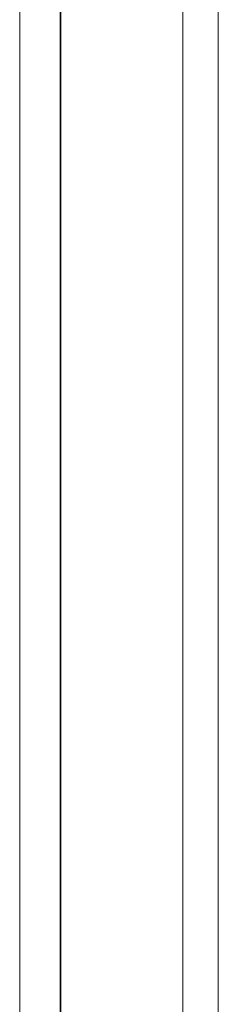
# Model space of a CAD drawing. Header units: millimetres. Extents: x 2016 to 102618, y -16590 to 68005.
# Tile 227 of 256: x 44485 to 44965, y 44113 to 46494. Entities that reach past the tile are written whole.
import ezdxf

# ---------------------------------------------------------------- set-up
doc = ezdxf.new("R2010")
doc.units = ezdxf.units.MM
for name, color, linetype, lineweight in [('A-FLOR', 192, 'Continuous', 13), ('A-WALL', 113, 'Continuous', 13), ('Q-SPCQ', 91, 'Continuous', 13)]:
    doc.layers.add(name, color=color, linetype=linetype, lineweight=lineweight)

# ---------------------------------------------------------------- blocks, each defined once
blk = doc.blocks.new('Walls 13 - Walls 1-3126269-00 Begane grond')
at = {"layer": 'A-WALL'}
blk.add_line((44965, 40200), (44965, 52816), dxfattribs=at)

msp = doc.modelspace()

# ---------------------------------------------------------------- linework, layer by layer
at = {"layer": 'A-FLOR'}
msp.add_line((44485, 52816), (44485, 40680), dxfattribs=at)
at = {"layer": 'Q-SPCQ'}
for p, q in [((44583.1, 40581.9), (44583.1, 52816.1)), ((44584.4, 52816.1), (44584.4, 40286)), ((44879, 40286), (44879, 52816))]:
    msp.add_line(p, q, dxfattribs=at)

# ---------------------------------------------------------------- block references
at = {"layer": 'A-WALL'}
msp.add_blockref('Walls 13 - Walls 1-3126269-00 Begane grond', (0, 0), dxfattribs=at)

doc.saveas('drawing.dxf')
